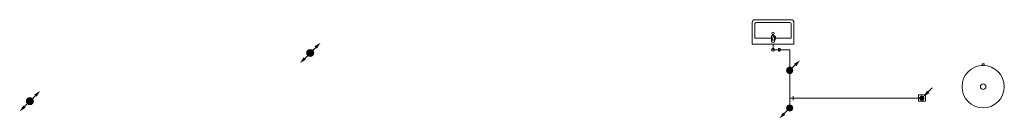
# Model space of a CAD drawing. Header units: millimetres. Extents: x -110 to 42753, y -17230 to 5732.
# Tile 3 of 5: x -109 to 17580, y -234 to 1540. Entities that reach past the tile are written whole.
import ezdxf

# ---------------------------------------------------------------- set-up
doc = ezdxf.new("R2010")
doc.units = ezdxf.units.MM
for name, color, linetype in [('Dešťová voda', 7, 'Continuous'), ('Kanalizace', 7, 'Continuous'), ('Technika vytápění', 7, 'Continuous'), ('Zdravotní technika', 7, 'Continuous'), ('Základní geometrie', 7, 'Continuous')]:
    doc.layers.add(name, color=color, linetype=linetype)

# ---------------------------------------------------------------- blocks, each defined once
blk = doc.blocks.new('Waterheater-Tank-ID-52-8-29-523')
at = {"layer": 'Technika vytápění', "color": 7, "lineweight": 5}
blk.add_lwpolyline([(20, 380), (-20, 380), (-20, 410), (20, 410), (20, 380)], dxfattribs=at)
blk.add_lwpolyline([(20, 380), (-20, 380), (-20, 410), (20, 410), (20, 380)], dxfattribs=at)
blk.add_lwpolyline([(20, 380), (-20, 380), (-20, 410), (20, 410), (20, 380)], dxfattribs=at)
blk.add_lwpolyline([(20, 380), (-20, 380), (-20, 410), (20, 410), (20, 380)], dxfattribs=at)
blk.add_lwpolyline([(20, 380), (-20, 380), (-20, 410), (20, 410), (20, 380)], dxfattribs=at)
for radius in [380, 50]:
    blk.add_circle((0, 0), radius, dxfattribs=at)
blk = doc.blocks.new('Basin-Sink-Bidet-ID-52-8-29-1215')
at = {"layer": 'Zdravotní technika', "color": 7, "lineweight": 5}
for p, q in [((-375, 0), (-375, 390)), ((-325, 440), (325, 440)), ((-325, 110), (-325, 365)), ((-300, 390), (300, 390)), ((-25, 110), (-325, 110)), ((-25, 55), (-25, 143)), ((-23, 65), (4, 131)), ((25, 143), (25, 55)), ((25, 55), (50, 115))]:
    blk.add_line(p, q, dxfattribs=at)
for points in [[(375, 390), (375, 0), (-375, 0)], [(325, 365), (325, 110), (25, 110)], [(-93, -1), (-93, 0), (-108, 0), (-108, -1), (-93, -1)], [(-25, 143), (-22, 150), (-17, 156), (-11, 160), (-4, 163), (4, 163), (11, 160), (17, 156), (22, 150), (25, 143)], [(20, -1), (20, 0), (-20, 0), (-20, -1), (20, -1)], [(108, -1), (108, 0), (93, 0), (93, -1), (108, -1)]]:
    blk.add_lwpolyline(points, dxfattribs=at)
for centre, radius in [((0, 195), 20), ((0, 55), 25)]:
    blk.add_circle(centre, radius, dxfattribs=at)
for centre, radius, start, end in [((-325, 390), 50, 90, 180), ((-300, 365), 25, 90, 180), ((300, 365), 25, 0, 90), ((325, 390), 50, 0, 90), ((25, 118), 25, 353.8988, 147.7432)]:
    blk.add_arc(centre, radius, start, end, dxfattribs=at)
blk = doc.blocks.new('Začátek potrubí-PipeStart Kanalizace D100-ID-52-8-29-109')
at = {"layer": 'Kanalizace', "lineweight": 5}
for points in [[(55, 0), (52, 17), (44, 32), (32, 44), (17, 52), (0, 55), (-17, 52), (-32, 44), (-44, 32), (-52, 17), (-55, 0), (-52, -17), (-44, -32), (-32, -44), (-17, -52), (0, -55), (17, -52), (32, -44), (44, -32), (52, -17)], [(-184, -184), (-120, -78), (-78, -120)]]:
    blk.add_hatch(color=32, dxfattribs=at).paths.add_polyline_path(points)
at = {"layer": 'Kanalizace', "color": 32, "lineweight": 5}
blk.add_line((-99, -99), (-39, -39), dxfattribs=at)
blk = doc.blocks.new('Koleno-Koleno Kanalizace D100-ID-52-8-29-3285')
at = {"layer": 'Kanalizace', "color": 32, "lineweight": 5}
blk.add_line((0, 0), (0, 60), dxfattribs=at)
blk.add_lwpolyline([(-52, -17), (-55, 0), (-52, 17), (-44, 32), (-32, 44), (-17, 52), (0, 55), (17, 52), (32, 44), (44, 32), (52, 17), (55, 0), (52, -17), (44, -32), (32, -44), (17, -52), (0, -55), (-17, -52), (-32, -44), (-44, -32), (-52, -17)], dxfattribs=at)
blk = doc.blocks.new('Segment trubky-Kanalizace D100-ID-52-8-29-5609')
at = {"layer": 'Kanalizace', "color": 32, "lineweight": 5}
blk.add_line((0, 0), (0, 52), dxfattribs=at)
blk = doc.blocks.new('T-kus-T-kus Kanalizace D100-ID-52-8-29-3701')
at = {"layer": 'Kanalizace', "color": 32, "lineweight": 5}
for p, q in [((0, -67), (0, 46)), ((0, 0), (60, 0))]:
    blk.add_line(p, q, dxfattribs=at)
blk.add_lwpolyline([(61, 12), (61, 0), (61, -12), (61, -22), (61, -30), (60, -36), (60, -37), (60, -36), (59, -30), (59, -22), (59, -12), (59, 0), (59, 12), (59, 22), (59, 30), (60, 36), (60, 37), (60, 36), (61, 30), (61, 22), (61, 12)], dxfattribs=at)
blk = doc.blocks.new('Segment trubky-Kanalizace D100-ID-52-8-29-3675')
at = {"layer": 'Kanalizace', "color": 32, "lineweight": 5}
blk.add_line((0, 0), (0, 392), dxfattribs=at)
blk = doc.blocks.new('Koleno-Koleno Kanalizace D100-ID-52-8-29-5618')
at = {"layer": 'Kanalizace', "color": 32, "lineweight": 5}
blk.add_line((0, -60), (0, -55), dxfattribs=at)
blk.add_lwpolyline([(52, 17), (55, 0), (52, -17), (44, -32), (32, -44), (17, -52), (0, -55), (-17, -52), (-32, -44), (-44, -32), (-52, -17), (-55, 0), (-52, 17), (-44, 32), (-32, 44), (-17, 52), (0, 55), (17, 52), (32, 44), (44, 32), (52, 17)], dxfattribs=at)
blk = doc.blocks.new('T-kus-T-kus Kanalizace D100-ID-52-8-29-5739')
at = {"layer": 'Kanalizace', "color": 32, "lineweight": 5}
for q in [(0, 60), (0, 0)]:
    blk.add_line((0, 0), q, dxfattribs=at)
blk.add_circle((0, 0), 55, dxfattribs=at)
blk.add_circle((0, 0), 55, dxfattribs=at)
blk = doc.blocks.new('Konec potrubí-PipeEnd Kanalizace D100-ID-52-8-29-6000')
at = {"layer": 'Kanalizace', "lineweight": 5}
for points in [[(184, 184), (120, 78), (78, 120)], [(55, 0), (52, 17), (44, 32), (32, 44), (17, 52), (0, 55), (-17, 52), (-32, 44), (-44, 32), (-52, 17), (-55, 0), (-52, -17), (-44, -32), (-32, -44), (-17, -52), (0, -55), (17, -52), (32, -44), (44, -32), (52, -17)]]:
    blk.add_hatch(color=32, dxfattribs=at).paths.add_polyline_path(points)
at = {"layer": 'Kanalizace', "color": 32, "lineweight": 5}
blk.add_line((99, 99), (39, 39), dxfattribs=at)
blk = doc.blocks.new('Segment trubky-Kanalizace D50-ID-52-8-29-5540')
at = {"layer": 'Kanalizace', "color": 32, "lineweight": 5}
blk.add_line((0, 0), (0, -71), dxfattribs=at)
blk = doc.blocks.new('Koleno-Koleno Kanalizace D50-ID-52-8-29-5564')
at = {"layer": 'Kanalizace', "color": 32, "lineweight": 5}
blk.add_line((0, 29), (0, 0), dxfattribs=at)
blk.add_circle((0, 0), 25, dxfattribs=at)
blk = doc.blocks.new('Koleno-Koleno Kanalizace D50-ID-52-8-29-5586')
at = {"layer": 'Kanalizace', "color": 32, "lineweight": 5}
blk.add_line((25, 0), (12, 0), dxfattribs=at)
blk.add_circle((0, 0), 25, dxfattribs=at)
blk = doc.blocks.new('Segment trubky-Kanalizace D50-ID-52-8-29-5720')
at = {"layer": 'Kanalizace', "color": 32, "lineweight": 5}
blk.add_line((0, 0), (105, 0), dxfattribs=at)
blk = doc.blocks.new('Koleno-Koleno Kanalizace D50-ID-52-8-29-5706')
at = {"layer": 'Kanalizace', "color": 32, "lineweight": 5}
blk.add_line((24, 0), (12, 0), dxfattribs=at)
blk.add_lwpolyline([(-14, -24), (-9, -25), (-3, -24), (2, -20), (6, -15), (8, -8), (9, 0), (8, 8), (6, 15), (2, 20), (-3, 24), (-9, 25), (-14, 24), (-19, 20), (-23, 15), (-26, 8), (-26, 0), (-26, -8), (-23, -15), (-19, -20), (-14, -24)], dxfattribs=at)
blk = doc.blocks.new('Segment trubky-Kanalizace D50-ID-52-8-29-5648')
at = {"layer": 'Kanalizace', "color": 32, "lineweight": 5}
blk.add_line((0, 0), (134, 0), dxfattribs=at)
blk = doc.blocks.new('Koleno-Koleno Kanalizace D50-ID-52-8-29-5634')
at = {"layer": 'Kanalizace', "color": 32, "lineweight": 5}
for p, q in [((-30, 0), (0, 0)), ((0, 0), (0, -30))]:
    blk.add_line(p, q, dxfattribs=at)
blk = doc.blocks.new('Segment trubky-Kanalizace D50-ID-52-8-29-5730')
at = {"layer": 'Kanalizace', "color": 32, "lineweight": 5}
blk.add_line((0, 0), (1, -283), dxfattribs=at)
blk = doc.blocks.new('Koleno-Koleno Kanalizace D50-ID-52-8-29-5656')
at = {"layer": 'Kanalizace', "color": 32, "lineweight": 5}
blk.add_line((0, -1), (0, 0), dxfattribs=at)
blk.add_lwpolyline([(-24, 0), (-25, 0), (-24, 0), (-20, 0), (-15, 0), (-8, 0), (0, 0), (8, 0), (15, 0), (20, 0), (24, 0), (25, 0), (24, 1), (20, 1), (15, 1), (8, 1), (0, 1), (-8, 1), (-15, 1), (-20, 1), (-24, 0)], dxfattribs=at)
blk = doc.blocks.new('Obdélník-ID-52-8-29-5965')
at = {"layer": 'Základní geometrie', "color": 7, "lineweight": 5}
blk.add_lwpolyline([(-62.6, 57.1), (-62.6, -57.1), (62.6, -57.1), (62.6, 57.1), (-62.6, 57.1)], dxfattribs=at)
blk = doc.blocks.new('Segment trubky-Kanalizace D70-ID-52-8-29-6190')
at = {"layer": 'Kanalizace', "color": 32, "lineweight": 5}
blk.add_line((0, 0), (2275, 0), dxfattribs=at)
blk = doc.blocks.new('Koleno-Koleno Kanalizace D70-ID-52-8-29-6083')
at = {"layer": 'Kanalizace', "color": 32, "lineweight": 5}
blk.add_line((-41, 0), (-37, 0), dxfattribs=at)
blk.add_lwpolyline([(12, -36), (0, -37), (-12, -36), (-22, -30), (-30, -22), (-36, -12), (-37, 0), (-36, 12), (-30, 22), (-22, 30), (-12, 36), (0, 37), (12, 36), (22, 30), (30, 22), (36, 12), (37, 0), (36, -12), (30, -22), (22, -30), (12, -36)], dxfattribs=at)
blk = doc.blocks.new('Konec potrubí-PipeEnd Kanalizace D70-ID-52-8-29-6216')
at = {"layer": 'Kanalizace', "lineweight": 5}
for points in [[(37, 0), (36, 12), (30, 22), (22, 30), (12, 36), (0, 37), (-12, 36), (-22, 30), (-30, 22), (-36, 12), (-37, 0), (-36, -12), (-30, -22), (-22, -30), (-12, -36), (0, -37), (12, -36), (22, -30), (30, -22), (36, -12)], [(26, 26), (90, 133), (133, 90)]]:
    blk.add_hatch(color=32, dxfattribs=at).paths.add_polyline_path(points)
at = {"layer": 'Kanalizace', "color": 32, "lineweight": 5}
blk.add_line((111, 111), (184, 184), dxfattribs=at)
blk = doc.blocks.new('Konec potrubí-PipeEnd Dešťová voda D125-ID-52-8-29-1955')
at = {"layer": 'Dešťová voda', "lineweight": 5}
for points in [[(184, 184), (120, 78), (78, 120)], [(63, 0), (59, 19), (51, 37), (37, 51), (19, 59), (0, 63), (-19, 59), (-37, 51), (-51, 37), (-59, 19), (-63, 0), (-59, -19), (-51, -37), (-37, -51), (-19, -59), (0, -63), (19, -59), (37, -51), (51, -37), (59, -19)]]:
    blk.add_hatch(color=174, dxfattribs=at).paths.add_polyline_path(points)
at = {"layer": 'Dešťová voda', "color": 174, "lineweight": 5}
for p, q in [((99, 99), (44, 44)), ((-44, -44), (-99, -99))]:
    blk.add_line(p, q, dxfattribs=at)
blk = doc.blocks.new('Konec potrubí-PipeEnd Dešťová voda D125-ID-52-8-29-6307')
at = {"layer": 'Dešťová voda', "lineweight": 5}
for points in [[(63, 0), (59, 19), (51, 37), (37, 51), (19, 59), (0, 63), (-19, 59), (-37, 51), (-51, 37), (-59, 19), (-63, 0), (-59, -19), (-51, -37), (-37, -51), (-19, -59), (0, -63), (19, -59), (37, -51), (51, -37), (59, -19)], [(-184, -184), (-120, -78), (-78, -120)]]:
    blk.add_hatch(color=174, dxfattribs=at).paths.add_polyline_path(points)
at = {"layer": 'Dešťová voda', "color": 174, "lineweight": 5}
for p, q in [((44, 44), (99, 99)), ((-99, -99), (-44, -44))]:
    blk.add_line(p, q, dxfattribs=at)
blk = doc.blocks.new('Začátek potrubí-PipeStart Kanalizace D50-ID-52-8-29-136-13')
at = {"layer": 'Dešťová voda', "color": 174, "lineweight": 5}
blk.add_lwpolyline([(-32127, -5454), (-32124, -5474), (-32127, -5493), (-32136, -5510), (-32150, -5524), (-32167, -5533), (-32187, -5536), (-32206, -5533), (-32223, -5524), (-32237, -5510), (-32246, -5493), (-32249, -5473), (-32246, -5454), (-32237, -5437), (-32223, -5423), (-32206, -5414), (-32186, -5411), (-32167, -5414), (-32150, -5423), (-32136, -5437), (-32127, -5454)], dxfattribs=at)
blk = doc.blocks.new('Začátek potrubí-PipeStart Kanalizace D50-ID-52-8-29-136-14')
at = {"layer": 'Dešťová voda', "lineweight": 5}
for points in [[(-27089, -4607), (-27092, -4588), (-27101, -4571), (-27115, -4557), (-27132, -4548), (-27152, -4545), (-27171, -4548), (-27188, -4557), (-27202, -4571), (-27211, -4588), (-27214, -4607), (-27211, -4627), (-27202, -4644), (-27188, -4658), (-27171, -4667), (-27152, -4670), (-27132, -4667), (-27115, -4658), (-27101, -4644), (-27092, -4627)], [(-26968, -4424), (-27032, -4530), (-27074, -4487)]]:
    blk.add_hatch(color=174, dxfattribs=at).paths.add_polyline_path(points)
at = {"layer": 'Dešťová voda', "color": 174, "lineweight": 5}
for p, q in [((-27053, -4508), (-27107, -4563)), ((-27196, -4652), (-27251, -4707))]:
    blk.add_line(p, q, dxfattribs=at)
blk.add_circle((-27152, -4607), 62.5, dxfattribs=at)

msp = doc.modelspace()

# ---------------------------------------------------------------- block references
at = {"layer": 'Dešťová voda', "color": 174, "lineweight": 5}
for name, p in [('Začátek potrubí-PipeStart Kanalizace D50-ID-52-8-29-136-14', (32262, 5549)), ('Konec potrubí-PipeEnd Dešťová voda D125-ID-52-8-29-6307', (5110, 941)), ('Konec potrubí-PipeEnd Dešťová voda D125-ID-52-8-29-1955', (75, 75)), ('Konec potrubí-PipeEnd Dešťová voda D125-ID-52-8-29-6307', (75, 75)), ('Začátek potrubí-PipeStart Kanalizace D50-ID-52-8-29-136-13', (32262, 5549))]:
    msp.add_blockref(name, p, dxfattribs=at)
at = {"layer": 'Kanalizace', "color": 32, "lineweight": 5}
for name, p in [('Segment trubky-Kanalizace D50-ID-52-8-29-5540', (13425, 1100)), ('Koleno-Koleno Kanalizace D50-ID-52-8-29-5564', (13425, 1000)), ('Koleno-Koleno Kanalizace D50-ID-52-8-29-5586', (13425, 1000)), ('Segment trubky-Kanalizace D50-ID-52-8-29-5720', (13434, 1000)), ('Koleno-Koleno Kanalizace D50-ID-52-8-29-5706', (13547, 1000)), ('Segment trubky-Kanalizace D50-ID-52-8-29-5648', (13559, 1000)), ('Koleno-Koleno Kanalizace D50-ID-52-8-29-5634', (13724, 1000)), ('Segment trubky-Kanalizace D50-ID-52-8-29-5730', (13724, 970)), ('Konec potrubí-PipeEnd Kanalizace D100-ID-52-8-29-6000', (13725, 627)), ('T-kus-T-kus Kanalizace D100-ID-52-8-29-5739', (13725, 627)), ('Koleno-Koleno Kanalizace D100-ID-52-8-29-5618', (13725, 627)), ('Koleno-Koleno Kanalizace D50-ID-52-8-29-5656', (13725, 687)), ('Segment trubky-Kanalizace D100-ID-52-8-29-3675', (13725, 175)), ('Konec potrubí-PipeEnd Kanalizace D70-ID-52-8-29-6216', (16101, 129)), ('Začátek potrubí-PipeStart Kanalizace D100-ID-52-8-29-109', (13725, -50)), ('Koleno-Koleno Kanalizace D100-ID-52-8-29-3285', (13725, -50)), ('T-kus-T-kus Kanalizace D100-ID-52-8-29-3701', (13725, 129)), ('Segment trubky-Kanalizace D100-ID-52-8-29-5609', (13725, 10)), ('Segment trubky-Kanalizace D70-ID-52-8-29-6190', (13785, 129)), ('Koleno-Koleno Kanalizace D70-ID-52-8-29-6083', (16101, 129))]:
    msp.add_blockref(name, p, dxfattribs=at)
at = {"layer": 'Technika vytápění', "color": 7, "lineweight": 5}
msp.add_blockref('Waterheater-Tank-ID-52-8-29-523', (17200, 335), dxfattribs=at)
at = {"layer": 'Zdravotní technika', "color": 7, "lineweight": 5}
msp.add_blockref('Basin-Sink-Bidet-ID-52-8-29-1215', (13425, 1100), dxfattribs=at)
at = {"layer": 'Základní geometrie', "color": 7, "lineweight": 5}
msp.add_blockref('Obdélník-ID-52-8-29-5965', (16103, 129), dxfattribs=at)

doc.saveas('drawing.dxf')
